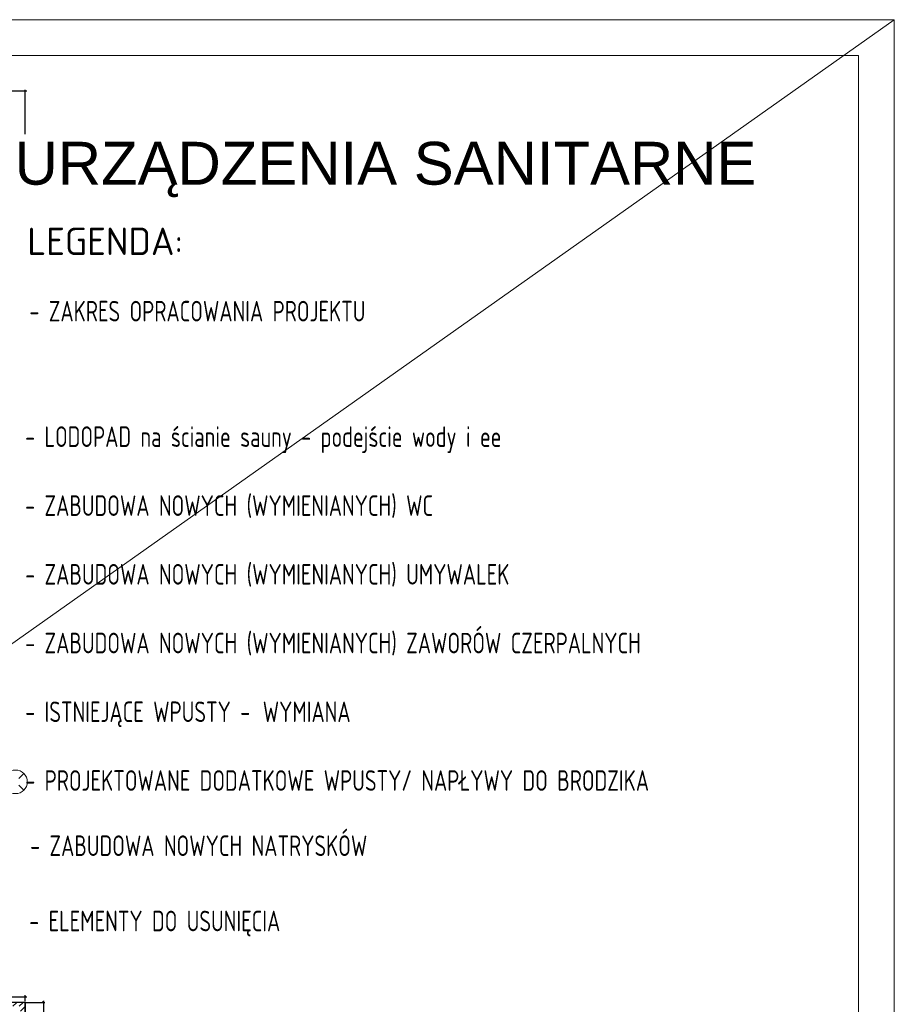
# Model space of a CAD drawing. Header units: millimetres. Extents: x 19887 to 192597, y -14203 to 39042.
# Tile 70 of 256: x 27326 to 30387, y -8943 to -5498. Entities that reach past the tile are written whole.
import ezdxf

# ---------------------------------------------------------------- set-up
doc = ezdxf.new("R2010")
doc.units = ezdxf.units.MM
doc.linetypes.add('2', pattern=[0.9, 0.6, -0.3])
doc.layers.get('Defpoints').update_dxf_attribs({"color": 4})
for name, color, linetype, lineweight in [('A_DBA-OPISY', 6, 'Continuous', 20), ('A_DBA-PISY', 6, 'Continuous', 20), ('Basen_rzut_poziom_1_obrys', 252, 'Continuous', 35), ('Tabela', 1, 'Continuous', 0)]:
    doc.layers.add(name, color=color, linetype=linetype, lineweight=lineweight)
for name, color, linetype in [('A_DBA-RAMKI', 6, 'Continuous'), ('A_DBA_WPUSTY SAN', 150, 'Continuous'), ('Wymiarowanie', 3, 'Continuous'), ('Wypełnienie', 252, 'Continuous')]:
    doc.layers.add(name, color=color, linetype=linetype)
doc.styles.add('ARIAL', font='arial.ttf')
doc.styles.add('DIN', font='txt')
doc.styles.add('ROMANS', font='romans.shx', dxfattribs={"width": 0.6})
doc.styles.get("Standard").update_dxf_attribs({"font": 'arial.ttf'})
doc.dimstyles.new('000001FB70622F18', dxfattribs={"dimtxt": 20, "dimasz": 5, "dimexe": 5, "dimexo": 1, "dimgap": 20, "dimtad": 1, "dimtoh": 1, "dimdec": 0, "dimtxsty": 'Standard', "dimblk": 'OBLIQUE', "dimcen": 0, "dimdle": 5, "dimclrd": 252, "dimclre": 252, "dimclrt": 252, "dimadec": 0, "dimazin": 0, "dimtfac": 1, "dimtdec": 0, "dimtmove": 0, "dimatfit": 3, "dimldrblk": 'OBLIQUE', "dimfxl": 150, "dimfxlon": 1, "dimlwd": 25, "dimlwe": 25, "dimarcsym": 1})

# ---------------------------------------------------------------- blocks, each defined once
blk = doc.blocks.new('_Oblique')
at = {"color": 0, "linetype": 'ByBlock', "lineweight": -2}
blk.add_line((-0.5, -0.5), (0.5, 0.5), dxfattribs=at)
blk = doc.blocks.new('*D794')
at = {"layer": 'Defpoints', "color": 0}
for p in [(3739.9, -3060.8), (4438.5, -3044), (4438.5, -3060.8)]:
    blk.add_point(p, dxfattribs=at)
at = {"layer": 'Wymiarowanie', "color": 252, "linetype": 'Continuous', "lineweight": 25}
for p, q in [((3734.9, -3044), (4443.5, -3044)), ((3739.9, -3059.8), (3739.9, -3039)), ((4438.5, -3059.8), (4438.5, -3039))]:
    blk.add_line(p, q, dxfattribs=at)
at = {"layer": 'Wymiarowanie', "color": 252, "linetype": 'ByBlock', "lineweight": 25, "xscale": 5, "yscale": 5, "zscale": 5, "rotation": 180}
blk.add_blockref('_Oblique', (3739.9, -3044), dxfattribs=at)
at = {"layer": 'Wymiarowanie', "color": 252, "linetype": 'ByBlock', "lineweight": 25, "xscale": 5, "yscale": 5, "zscale": 5}
blk.add_blockref('_Oblique', (4438.5, -3044), dxfattribs=at)
at = {"layer": 'Wymiarowanie', "color": 252, "insert": (4089.2, -3026.5), "char_height": 15, "attachment_point": 5, "style": 'ROMANS'}
blk.add_mtext('699', dxfattribs=at)
blk = doc.blocks.new('*D618')
at = {"layer": 'Defpoints', "color": 0}
for p in [(4438.5, -3063.7), (4439.1, -3224.6), (4501.8, -3224.6)]:
    blk.add_point(p, dxfattribs=at)
at = {"layer": 'Wymiarowanie', "color": 252, "linetype": 'Continuous', "lineweight": 25}
for p, q in [((4439.5, -3063.7), (4506.8, -3063.7)), ((4501.8, -3058.7), (4501.8, -3229.6)), ((4440.1, -3224.6), (4506.8, -3224.6))]:
    blk.add_line(p, q, dxfattribs=at)
at = {"layer": 'Wymiarowanie', "color": 252, "linetype": 'ByBlock', "lineweight": 25, "xscale": 5, "yscale": 5, "zscale": 5}
for p, rotation in [((4501.8, -3063.7), 90), ((4501.8, -3224.6), 270)]:
    blk.add_blockref('_Oblique', p, dxfattribs=dict(at, rotation=rotation))
at = {"layer": 'Wymiarowanie', "color": 252, "insert": (4519.3, -3144.2), "char_height": 15, "attachment_point": 5, "rotation": 270, "style": 'ROMANS'}
blk.add_mtext('161', dxfattribs=at)
blk = doc.blocks.new('*D985')
at = {"layer": 'Defpoints', "color": 0}
for p in [(-1121.1, 124.6), (4438.5, -3063.7), (-1121.1, -3458.5)]:
    blk.add_point(p, dxfattribs=at)
at = {"layer": 'Wymiarowanie', "color": 252, "linetype": 'Continuous', "lineweight": 25}
for p, q in [((4443.5, 124.6), (-1126.1, 124.6)), ((-1121.1, -25.4), (-1121.1, 129.6)), ((4438.5, -25.4), (4438.5, 129.6))]:
    blk.add_line(p, q, dxfattribs=at)
at = {"layer": 'Wymiarowanie', "color": 252, "linetype": 'ByBlock', "lineweight": 25, "xscale": 5, "yscale": 5, "zscale": 5, "rotation": 180}
blk.add_blockref('_Oblique', (-1121.1, 124.6), dxfattribs=at)
at = {"layer": 'Wymiarowanie', "color": 252, "linetype": 'ByBlock', "lineweight": 25, "xscale": 5, "yscale": 5, "zscale": 5}
blk.add_blockref('_Oblique', (4438.5, 124.6), dxfattribs=at)
at = {"layer": 'Wymiarowanie', "color": 252, "insert": (1658.7, 142.1), "char_height": 15, "attachment_point": 5, "style": 'ROMANS'}
blk.add_mtext('5560', dxfattribs=at)
blk = doc.blocks.new('G$CF5E15B28')
at = {"layer": 'Wypełnienie'}
h = blk.add_hatch(dxfattribs=at)
h.set_pattern_fill('ANSI31', color=253, scale=5, angle=90)
h.set_pattern_definition([(45, (3252.028, -2175.285), (-11.22532, 11.22532), [])])
h.paths.add_polyline_path([(3756, -3077.1), (4422.2, -3077.1), (4422.2, -3224.6), (4439.1, -3224.6), (4438.5, -3063.7), (3739.9, -3060.8), (3739.5, -2516.8), (3385.1, -2194), (3359.1, -2222.5), (3553.1, -2397), (3467.3, -2490.8), (3467.3, -2520.2), (3483.7, -2520.2), (3483.7, -2497.4), (3563.1, -2407), (3729.4, -2554), (3727, -3062.3), (3613.3, -3062.3), (3613.3, -3077.1), (3727.8, -3077.1), (3726.6, -3209.5), (3756, -3209.5)])
at = {"layer": 'Basen_rzut_poziom_1_obrys', "color": 253, "elevation": 0}
blk.add_lwpolyline([(3739.9, -3060.8), (4438.5, -3063.7), (4439.1, -3224.6)], dxfattribs=at)
at = {"layer": 'Wymiarowanie', "color": 253}
for base, p1, p2, angle, override, picture, middle in [((-1121.1, 124.6, 0), (4438.5, -3063.7, 0), (-1121.1, -3458.5, 0), 0, {"dimtxt": 15, "dimgap": 10, "dimtxsty": 'ROMANS'}, '*D985', (1658.7, 142.1, 0)), ((4438.5, -3044, 0), (3739.9, -3060.8, 0), (4438.5, -3060.8, 0), 0, {"dimtxt": 15, "dimgap": 10, "dimtxsty": 'ROMANS'}, '*D794', (4089.2, -3026.5, 0)), ((4501.8, -3224.6, 0), (4438.5, -3063.7, 0), (4439.1, -3224.6, 0), 90, {"dimtxt": 15, "dimgap": 10, "dimtad": 2, "dimtxsty": 'ROMANS'}, '*D618', (4519.3, -3144.2, 0))]:
    dim = blk.add_linear_dim(base=base, p1=p1, p2=p2, angle=angle, dimstyle='000001FB70622F18', override=override, dxfattribs=at)
    dim.commit()
    dim.dimension.update_dxf_attribs({"geometry": picture, "text_midpoint": middle})

msp = doc.modelspace()

# ---------------------------------------------------------------- linework, layer by layer
at = {"layer": 'A_DBA_WPUSTY SAN', "color": 2, "lineweight": 9}
for p, q in [((27323.3, -8152.9), (27340.5, -8135.8)), ((27340.5, -8194.1), (27323.3, -8176.9))]:
    msp.add_line(p, q, dxfattribs=at)
msp.add_circle((27311.3, -8164.9), 41.2, dxfattribs=at)
at = {"layer": 'Tabela'}
for points in [[(19886.6, -12923.1), (30386.6, -12923.1), (30386.6, -5498.1), (19886.6, -5498.1)], [(20386.6, -12798.1), (30261.6, -12798.1), (30261.6, -5623.1), (20386.6, -5623.1)]]:
    msp.add_lwpolyline(points, close=True, dxfattribs=at)
msp.add_lwpolyline([(19886.6, -12923.1), (30386.6, -5498.1)], dxfattribs=at)

# ---------------------------------------------------------------- block references
msp.add_blockref('G$CF5E15B28', (22906.8, -5872.9, 0))

# ---------------------------------------------------------------- texts
at = {"layer": 'A_DBA-OPISY', "color": 2, "linetype": '2', "ltscale": 100, "style": 'DIN'}
msp.add_text('LEGENDA:', height=96, dxfattribs=at).set_placement((27352.5, -6321.7))
at = {"layer": 'A_DBA-PISY', "color": 3, "linetype": '2', "ltscale": 100, "char_height": 72, "width": 4622.48, "attachment_point": 1, "style": 'DIN'}
for s, insert in [('\\pxsm0.5;{\\W0.75;- ZAKRES OPRACOWANIA PROJEKTU}', (27359.7, -6482)), ('\\pxsm0.5;{\\W0.75; - LODOPAD na ścianie sauny - podejście wody i ee}', (27311.8, -6921.1)), ('\\pxsm0.5;{\\W0.75; - ZABUDOWA NOWYCH (WYMIENIANYCH) WC}', (27311.8, -7162.4)), ('\\pxsm0.5;{\\W0.75; - ZABUDOWA NOWYCH (WYMIENIANYCH) UMYWALEK}', (27312, -7402.8)), ('\\pxsm0.5;{\\W0.75; - ZABUDOWA NOWYCH (WYMIENIANYCH) ZAWORÓW CZERPALNYCH}', (27312.1, -7643.3)), ('\\pxsm0.5;{\\W0.75; - ISTNIEJĄCE WPUSTY - ^IWYMIANA}', (27312.3, -7883.8)), ('\\pxsm0.5;{\\W0.75; - PROJEKTOWANE DODATKOWE WPUSTY/ NAPŁYWY DO BRODZIKA}', (27312.5, -8124.3)), ('\\pxsm0.5;{\\W0.75; - ZABUDOWA NOWYCH NATRYSKÓW }', (27329.3, -8352.5)), ('\\pxsm0.5;{\\W0.75; - ELEMENTY DO USUNIĘCIA}', (27326.1, -8615.9))]:
    msp.add_mtext(s, dxfattribs=dict(at, insert=insert))
at = {"layer": 'A_DBA-RAMKI', "color": 3, "ltscale": 60, "insert": (29991.3, -6022.5), "char_height": 150, "width": 5366.639, "attachment_point": 5, "style": 'ARIAL'}
msp.add_mtext('\\pxql;URZĄDZENIA SANITARNE', dxfattribs=at)

doc.saveas('drawing.dxf')
